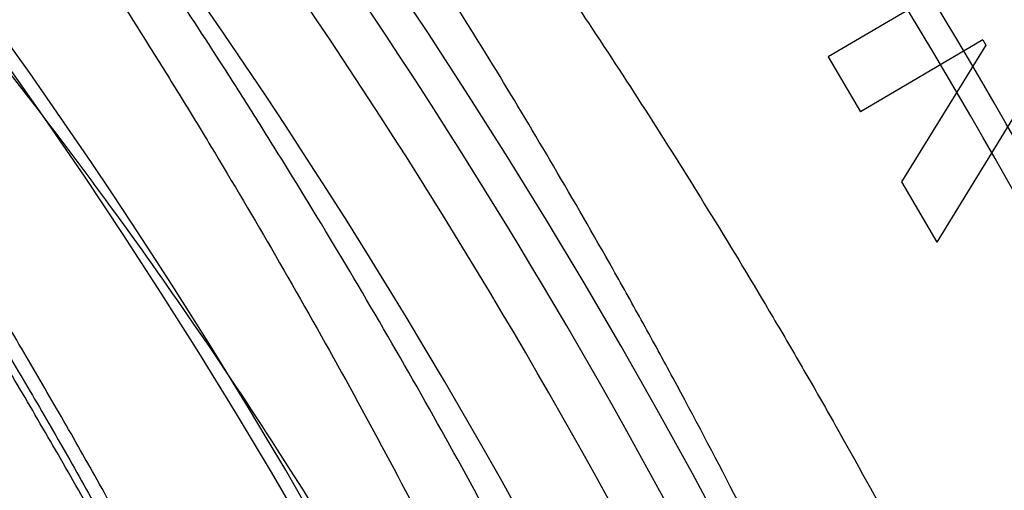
# Model space of a CAD drawing. Header units: millimetres. Extents: x 0 to 297, y 0 to 210.
# Tile 103 of 256: x 147.7667 to 147.8208, y 93.0378 to 93.0636. Entities that reach past the tile are written whole.
import ezdxf

# ---------------------------------------------------------------- set-up
doc = ezdxf.new("R2010")
doc.units = ezdxf.units.MM
doc.header["$LTSCALE"] = 16.335
doc.layers.get('0').update_dxf_attribs({"linetype": 'CONTINUOUS'})
for name, color, linetype in [('01_GLOBAL', 7, 'CONTINUOUS'), ('INTFCLR_1', 7, 'CONTINUOUS'), ('INTFCLR_144815', 7, 'CONTINUOUS')]:
    doc.layers.add(name, color=color, linetype=linetype)

msp = doc.modelspace()

# ---------------------------------------------------------------- linework, layer by layer
at = {"color": 7, "linetype": 'Continuous'}
msp.add_circle((148.2308034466, 92.1164639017), 1.9, dxfattribs=at)
at = {"color": 9, "linetype": 'Continuous'}
msp.add_arc((148.2308034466, 92.1164639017), 1.8756493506, 92.9674534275, 177.0325465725, dxfattribs=at)
at = {"layer": '01_GLOBAL', "color": 7, "linetype": 'Continuous'}
msp.add_circle((148.2308034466, 92.1164639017), 1.925, dxfattribs=at)
at = {"layer": 'INTFCLR_1', "color": 6, "linetype": 'Continuous'}
for radius in [0.3017258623, 0.2867456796]:
    msp.add_arc((147.5056636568, 92.8766036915), radius, 270, 90.00000002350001, dxfattribs=at)
at = {"layer": 'INTFCLR_1', "color": 9, "linetype": 'Continuous'}
for points, knots in [([(147.7739207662, 92.7833025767), (147.7745143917, 92.7849178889), (147.775677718, 92.78817961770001), (147.7778942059, 92.7947943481), (147.7814905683, 92.8066675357), (147.7848253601, 92.820603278), (147.7870274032, 92.8330582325), (147.787953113, 92.83941797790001), (147.7884308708, 92.8430963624), (147.7895335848, 92.8523310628), (147.7906793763, 92.8681102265), (147.7904956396, 92.88672685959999), (147.789629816, 92.89879125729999), (147.7890851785, 92.90436193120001), (147.7886841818, 92.9080669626), (147.7874452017, 92.918066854), (147.7846320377, 92.9340794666), (147.7805782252, 92.9497128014), (147.7776786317, 92.9589915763), (147.7765880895, 92.96231049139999), (147.7749290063, 92.96719941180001), (147.771186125, 92.9774204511), (147.7647225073, 92.99242174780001), (147.7573615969, 93.00659423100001), (147.7522300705, 93.01531748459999), (147.74983173, 93.0192005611), (147.748238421, 93.02173172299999), (147.7439293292, 93.0283886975), (147.7367086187, 93.03860548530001), (147.7266787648, 93.0510431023), (147.7181834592, 93.0603660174), (147.7122490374, 93.0663251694), (147.7089678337, 93.0694802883), (147.7044151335, 93.07373538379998), (147.6980427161, 93.0793069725), (147.691144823, 93.084712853), (147.6867712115, 93.0878231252), (147.6846401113, 93.08925308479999), (147.683241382, 93.0901520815), (147.6819885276, 93.09091746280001), (147.6808874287, 93.09154948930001), (147.6799491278, 93.09203983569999), (147.6791251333, 93.09242738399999), (147.6784918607, 93.0926304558), (147.6779419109, 93.0927747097), (147.6776450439, 93.0924128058), (147.6779068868, 93.09190500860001), (147.678285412, 93.09126392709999), (147.678982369, 93.0903782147), (147.6799093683, 93.0892868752), (147.68099579, 93.0880857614), (147.6821866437, 93.08680384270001), (147.6839471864, 93.0849402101), (147.6864529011, 93.0823207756), (147.6911298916, 93.0774130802), (147.696237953, 93.07190717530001), (147.7008912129, 93.0666447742), (147.7037675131, 93.0632984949), (147.7083927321, 93.0578052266), (147.7154736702, 93.0489031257), (147.7247566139, 93.03595157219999), (147.731475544, 93.0253784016), (147.7358745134, 93.0178524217), (147.7388592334, 93.01255911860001), (147.7440084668, 93.0028972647), (147.7508853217, 92.9883069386), (147.755629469, 92.9761424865), (147.7578360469, 92.9698354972)], [0, 0, 0, 0, 0.0103792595, 0.0208842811, 0.0420721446, 0.0851858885, 0.1071984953, 0.1183380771, 0.123943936, 0.1295693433, 0.1744299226, 0.2192388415, 0.2417237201, 0.2473597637, 0.2529962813, 0.2641993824, 0.3081295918, 0.3509327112, 0.3614952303, 0.3667582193, 0.3720021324, 0.3926323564, 0.4323913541, 0.4704239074, 0.4888657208, 0.4934194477, 0.497950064, 0.5069039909, 0.5412450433, 0.5733438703, 0.6032118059, 0.6172673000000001, 0.6240601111, 0.6306649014, 0.6548506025, 0.6750843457, 0.6834913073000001, 0.6872123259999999, 0.6905622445, 0.6935176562, 0.6960693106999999, 0.6982084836, 0.6999280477, 0.7014829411, 0.7024060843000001, 0.7029587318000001, 0.7038763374, 0.7054334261, 0.7076628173, 0.7105600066, 0.714112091, 0.7174145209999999, 0.7211168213, 0.7295725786, 0.7392778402, 0.7620040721, 0.7748640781, 0.7816422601, 0.7886165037, 0.8181744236, 0.8502177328, 0.884679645, 0.8936796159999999, 0.902792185, 0.9213283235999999, 0.9597006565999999, 1, 1, 1, 1]), ([(147.6811764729, 93.0916036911), (147.6818287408, 93.0916035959), (147.6836257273, 93.09064726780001), (147.6857695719, 93.0894825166), (147.6878575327, 93.08815416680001), (147.690022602, 93.08673125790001), (147.6944669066, 93.0836295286), (147.7014777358, 93.0782474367), (147.7079605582, 93.07269628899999), (147.7125922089, 93.06845780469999), (147.7159282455, 93.06531718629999), (147.7219597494, 93.05938825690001), (147.730595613, 93.0501132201), (147.7407946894, 93.0377377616), (147.7481414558, 93.0275676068), (147.7525258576, 93.02094069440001), (147.75414614, 93.0184223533), (147.7565841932, 93.01456039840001), (147.7617989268, 93.0058880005), (147.7692817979, 92.99179533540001), (147.7758568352, 92.9768697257), (147.7796645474, 92.9666988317), (147.7813517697, 92.961835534), (147.7824604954, 92.9585349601), (147.7854073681, 92.94931094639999), (147.7895285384, 92.9337676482), (147.7923901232, 92.91783829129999), (147.7936501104, 92.9078915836), (147.7940578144, 92.90420708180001), (147.7946115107, 92.8986677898), (147.7954917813, 92.88667134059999), (147.7956786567, 92.8681563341), (147.7945135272, 92.85246501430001), (147.7933925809, 92.8432832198), (147.7929068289, 92.8396251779), (147.7919655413, 92.8333000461), (147.7897259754, 92.82091051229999), (147.7863346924, 92.80705067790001), (147.7826792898, 92.79524665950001), (147.7804259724, 92.7886688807), (147.7792433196, 92.78542534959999), (147.7786398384, 92.7838190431)], [0, 0, 0, 0, 0.0056084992, 0.016622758, 0.0214510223, 0.0268121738, 0.0389184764, 0.0680276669, 0.1027789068, 0.1122614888, 0.1220107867, 0.1421735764, 0.1849752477, 0.2309092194, 0.2799812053, 0.2927645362, 0.2992310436, 0.3057293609, 0.3320345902, 0.3862266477, 0.4428037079, 0.4721337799, 0.479586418, 0.4870651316, 0.5020714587, 0.5628449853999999, 0.6251697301, 0.6410581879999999, 0.6490513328, 0.6570434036, 0.6889243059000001, 0.7524504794, 0.8160576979, 0.8240355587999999, 0.8319861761, 0.8477866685, 0.8790166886, 0.9402183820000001, 0.9703167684, 0.9852456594, 1, 1, 1, 1])]:
    msp.add_open_spline(points, degree=3, knots=knots, dxfattribs=at)
at = {"layer": 'INTFCLR_1', "color": 6, "linetype": 'Continuous'}
for points, knots in [([(147.7024190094, 93.0916036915), (147.7018087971, 93.0916036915), (147.7029114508, 93.08950324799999), (147.7038583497, 93.08834455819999), (147.7054058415, 93.0863113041), (147.7073153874, 93.0840115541), (147.7097564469, 93.0810765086), (147.7126098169, 93.0776680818), (147.7156703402, 93.073960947), (147.7186923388, 93.0702356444), (147.721505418, 93.0666872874), (147.7240879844, 93.06335701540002), (147.7264364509, 93.0602594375), (147.7285589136, 93.05739951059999), (147.7304701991, 93.0547707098), (147.7321890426, 93.05236174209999), (147.7337330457, 93.05015870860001), (147.7351142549, 93.0481557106), (147.7363481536, 93.04633959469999), (147.7374498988, 93.04469533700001), (147.7384368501, 93.0432038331), (147.7393145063, 93.04186262), (147.740301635, 93.0403384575), (147.7413416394, 93.03871140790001), (147.7424164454, 93.0370044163), (147.7434051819, 93.03541431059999), (147.7444675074, 93.0336832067), (147.7454727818, 93.0320194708), (147.7463989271, 93.0304656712), (147.7472040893, 93.0291000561), (147.7480924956, 93.0275744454), (147.7490691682, 93.0258742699), (147.7501439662, 93.02397450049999), (147.7513258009, 93.02184928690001), (147.7526254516, 93.0194658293), (147.7540567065, 93.016782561), (147.7556293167, 93.01375936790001), (147.7573520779, 93.0103498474), (147.7592357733, 93.0064972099), (147.7612959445, 93.00212210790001), (147.7635459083, 92.9971289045), (147.7659975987, 92.99139551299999), (147.7686600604, 92.9847751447), (147.771540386, 92.9770580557), (147.7745995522, 92.96806700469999), (147.7776353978, 92.9580497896), (147.7804347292, 92.9474285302), (147.7828479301, 92.9366846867), (147.7848548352, 92.9259114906), (147.7864550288, 92.91515159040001), (147.7876568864, 92.9044033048), (147.7884643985, 92.8936919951), (147.7888848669, 92.883007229), (147.788923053, 92.8723658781), (147.7885832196, 92.8617581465), (147.7878679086, 92.85118540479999), (147.7867790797, 92.8406561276), (147.7853146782, 92.8301491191), (147.7834744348, 92.81967840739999), (147.7812492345, 92.80922126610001), (147.7786373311, 92.7987909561), (147.7756726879, 92.7885321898), (147.7725298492, 92.77894344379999), (147.7694333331, 92.7704309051), (147.7665578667, 92.7631606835), (147.763914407, 92.756913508), (147.7614912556, 92.751504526), (147.7592772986, 92.74679278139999), (147.7572566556, 92.7426627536), (147.7554148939, 92.7390284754), (147.7537381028, 92.7358200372), (147.7522167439, 92.7329849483), (147.7508394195, 92.7304773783), (147.7495919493, 92.72825221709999), (147.7484619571, 92.7262722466), (147.7474378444, 92.724505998), (147.7465123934, 92.7229325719), (147.7456788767, 92.7215330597), (147.7447260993, 92.71995062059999), (147.7436842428, 92.71824390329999), (147.7424549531, 92.71626272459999), (147.7413949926, 92.7145809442), (147.7404087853, 92.71303704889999), (147.7395314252, 92.7116777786), (147.7385421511, 92.7101629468), (147.7374297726, 92.7084808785), (147.7361816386, 92.706620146), (147.7347816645, 92.7045655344), (147.7332139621, 92.7023025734), (147.7314607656, 92.69981828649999), (147.7295082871, 92.69710583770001), (147.7273377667, 92.6941536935), (147.7249300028, 92.69095159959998), (147.7222786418, 92.6875081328), (147.7193828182, 92.6838337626), (147.7162651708, 92.67997262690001), (147.7130841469, 92.6761093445), (147.7101062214, 92.67254834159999), (147.7075479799, 92.66947614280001), (147.7055504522, 92.6670757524), (147.7039276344, 92.6649548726), (147.7029496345, 92.6637602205), (147.7017963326, 92.66160369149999), (147.7024190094, 92.66160369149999)], [0, 0, 0, 0, 0.0038604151, 0.0075016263, 0.0124785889, 0.0188917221, 0.0268498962, 0.0364677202, 0.04706947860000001, 0.0572444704, 0.0668187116, 0.0757144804, 0.08390538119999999, 0.0914099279, 0.098245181, 0.1044667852, 0.1101313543, 0.1152642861, 0.1198589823, 0.1240215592, 0.1277856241, 0.1311734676, 0.1341617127, 0.1392736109, 0.1433897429, 0.1469230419, 0.1511192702, 0.1562389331, 0.1592204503, 0.1625628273, 0.1662680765, 0.1703891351, 0.1749670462, 0.1800766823, 0.185772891, 0.1921413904, 0.1993155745, 0.2073310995, 0.2163076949, 0.2264451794, 0.2379233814, 0.250953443, 0.2658909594, 0.2830621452, 0.3030578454, 0.3259639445, 0.3492662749, 0.372530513, 0.3956109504, 0.4185782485, 0.4413347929, 0.4640172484, 0.48651927, 0.5089682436, 0.5313242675, 0.553647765, 0.5759939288, 0.5982772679, 0.6207473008, 0.6432362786, 0.6658996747, 0.6887559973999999, 0.7107777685, 0.7297237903, 0.7460531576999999, 0.7602331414, 0.7726347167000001, 0.7835467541, 0.7931663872, 0.8017211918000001, 0.8093215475, 0.8160683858, 0.8220758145, 0.8274205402, 0.8322066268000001, 0.8364980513, 0.8403368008, 0.8437547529, 0.8468031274, 0.8520223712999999, 0.8564046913, 0.8615533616, 0.8645986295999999, 0.8679945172, 0.8717882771, 0.8760445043, 0.8807522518, 0.8859628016, 0.8917731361, 0.8981681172, 0.9051985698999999, 0.9129160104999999, 0.9213486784, 0.9305434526, 0.9404096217, 0.9509435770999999, 0.9619432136, 0.9720502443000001, 0.9803711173, 0.9870628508, 0.9922716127, 0.99606073, 1, 1, 1, 1]), ([(147.7024190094, 92.66160369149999), (147.7031143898, 92.66160369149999), (147.7043203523, 92.6624163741), (147.7061744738, 92.6635325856), (147.7083002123, 92.66507723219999), (147.710928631, 92.6670898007), (147.7140582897, 92.6696593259), (147.7175074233, 92.6726544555), (147.7210070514, 92.6758564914), (147.724310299, 92.6790215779), (147.7273371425, 92.6820373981), (147.7300923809, 92.6848835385), (147.7325889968, 92.6875456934), (147.7348455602, 92.6900206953), (147.7368773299, 92.69230773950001), (147.7387011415, 92.69440843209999), (147.7403405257, 92.6963368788), (147.7418089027, 92.69809721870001), (147.74312239, 92.69969855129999), (147.7442950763, 92.7011505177), (147.7453447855, 92.7024683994), (147.7462981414, 92.7036803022), (147.7472372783, 92.7048876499), (147.7482377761, 92.70618954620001), (147.7492999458, 92.7075906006), (147.7503509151, 92.70899661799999), (147.7513832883, 92.71039607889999), (147.7524574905, 92.7118722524), (147.7536466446, 92.7135309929), (147.7549757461, 92.71541616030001), (147.7564609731, 92.7175638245), (147.7581179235, 92.7200131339), (147.7599603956, 92.72280467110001), (147.7620026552, 92.725988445), (147.7642665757, 92.7296344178), (147.7667734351, 92.73382309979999), (147.7695429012, 92.73865281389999), (147.7725956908, 92.7442536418), (147.7759494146, 92.7507780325), (147.7796263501, 92.7584542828), (147.7835547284, 92.7673916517), (147.7874822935, 92.777309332), (147.7911546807, 92.7877658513), (147.7944163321, 92.7983650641), (147.7972390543, 92.8090034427), (147.7996322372, 92.81966957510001), (147.8015947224, 92.830307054), (147.8031423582, 92.84094476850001), (147.8042785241, 92.8515373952), (147.8050140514, 92.86210180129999), (147.805355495, 92.8726275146), (147.8053083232, 92.8831163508), (147.8048760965, 92.8935745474), (147.8040611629, 92.9039954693), (147.8028633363, 92.9143835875), (147.8012816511, 92.9247373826), (147.799316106, 92.935041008), (147.7969588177, 92.94531754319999), (147.7942058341, 92.9555541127), (147.7910435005, 92.9657625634), (147.7874805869, 92.97589100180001), (147.7836594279, 92.98555735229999), (147.7798256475, 92.9943126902), (147.7762354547, 93.0018480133), (147.7729615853, 93.0082575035), (147.7699846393, 93.0137592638), (147.767284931, 93.01850609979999), (147.7648405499, 93.0226260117), (147.7626315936, 93.0262165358), (147.7606351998, 93.029359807), (147.7588346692, 93.032115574), (147.7572125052, 93.0345383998), (147.7557564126, 93.0366668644), (147.7544486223, 93.0385420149), (147.7532796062, 93.0401903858), (147.7522307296, 93.04164776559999), (147.7512884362, 93.0429399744), (147.7503875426, 93.0441606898), (147.749451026, 93.0454152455), (147.7484191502, 93.0467800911), (147.7473563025, 93.048166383), (147.7462900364, 93.04953808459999), (147.7452102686, 93.0509094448), (147.7440251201, 93.0523937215), (147.7427013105, 93.0540257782), (147.7412185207, 93.05582248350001), (147.7395625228, 93.05779146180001), (147.7377136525, 93.05994306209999), (147.7356554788, 93.0622827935), (147.733366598, 93.0648176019), (147.7308303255, 93.0675463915), (147.7280323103, 93.07046241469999), (147.7249547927, 93.0735545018), (147.7215984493, 93.0767954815), (147.7180191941, 93.0800963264), (147.7144644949, 93.08320501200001), (147.7112102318, 93.085894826), (147.7084715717, 93.08800309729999), (147.7062664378, 93.089614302), (147.7043599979, 93.09076625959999), (147.7031273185, 93.0916036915), (147.7024190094, 93.0916036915)], [0, 0, 0, 0, 0.0042187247, 0.0081401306, 0.0133978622, 0.0200459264, 0.0282638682, 0.0379443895, 0.0477615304, 0.05703690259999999, 0.0656973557, 0.0736821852, 0.0810680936, 0.0878383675, 0.0940009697, 0.0996271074, 0.1047154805, 0.1093563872, 0.1135342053, 0.1172803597, 0.1206792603, 0.1237557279, 0.1266349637, 0.1299589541, 0.1337168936, 0.1373013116, 0.1406085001, 0.1442672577, 0.148377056, 0.1529904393, 0.1582606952, 0.164218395, 0.1709303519, 0.1785521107, 0.1871652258, 0.1969659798, 0.2081658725, 0.2209392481, 0.2356613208, 0.2526660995, 0.2725685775, 0.2948769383, 0.3173640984, 0.3397873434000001, 0.3621386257, 0.3841211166, 0.4060891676, 0.4277469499, 0.4493218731, 0.470705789, 0.4919793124, 0.5131981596, 0.5343255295, 0.5554668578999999, 0.5765984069, 0.5977513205, 0.6189954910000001, 0.6402209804, 0.6617015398, 0.6832900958, 0.7050415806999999, 0.7268239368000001, 0.7463339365, 0.7630160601, 0.7774553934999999, 0.7899931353, 0.8009638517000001, 0.8105830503, 0.8190545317, 0.8265380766, 0.8331730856, 0.8390248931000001, 0.8442268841, 0.8488182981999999, 0.8528943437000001, 0.8564866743, 0.8597116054, 0.8625968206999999, 0.8656908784, 0.8692094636, 0.8729771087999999, 0.8762884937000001, 0.879749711, 0.8835661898, 0.8878115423, 0.8924986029, 0.8976989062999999, 0.9034198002, 0.9097088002, 0.9166034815, 0.9241390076, 0.9323094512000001, 0.9411199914, 0.9506041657, 0.9606137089, 0.9706541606, 0.9792553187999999, 0.9862062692, 0.9916647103, 0.9957028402, 1, 1, 1, 1])]:
    msp.add_open_spline(points, degree=3, knots=knots, dxfattribs=at)
at = {"layer": 'INTFCLR_144815', "color": 6, "linetype": 'Continuous'}
for p, q in [((147.8269596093, 93.0708604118), (147.8110989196, 93.0615517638)), ((147.8195876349, 93.0624755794), (147.8128686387, 93.05853174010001)), ((147.8195876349, 93.0624755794), (147.8197545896, 93.06219361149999)), ((147.8197545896, 93.06219361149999), (147.8151318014, 93.0546806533)), ((147.8110989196, 93.0615517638), (147.8128686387, 93.05853174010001)), ((147.8219175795, 93.0592737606), (147.817064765, 93.0513823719)), ((147.8151318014, 93.0546806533), (147.817064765, 93.0513823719))]:
    msp.add_line(p, q, dxfattribs=at)
for radius in [0.3190566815, 0.3040475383]:
    msp.add_circle((147.5056636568, 92.8766036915), radius, dxfattribs=at)
for radius, start, end in [(0.4398395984, 313.9937911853, 154.5150993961), (0.2978344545, 25.6072723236, 64.3927276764), (0.391278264, 24.36608327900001, 38.4121773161), (0.3391361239, 316.9838592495, 43.0161407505), (0.3344853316, 24.4282423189, 38.31805207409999)]:
    msp.add_arc((147.5056636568, 92.8766036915), radius, start, end, dxfattribs=at)
at = {"layer": 'INTFCLR_144815', "color": 9, "linetype": 'Continuous'}
for centre, radius, start, end in [((147.5056654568, 92.8766045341), 0.3681088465, 16.8926739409, 54.09645665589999), ((147.5056636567, 92.87660369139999), 0.3885893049, 24.5006713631, 38.2755229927), ((147.5056636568, 92.87660369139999), 0.3298406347, 314.0862202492, 45.9137797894), ((147.5056636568, 92.8766036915), 0.3198467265, 314.0319604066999, 45.9680396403), ((147.5056636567, 92.87660369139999), 0.3636235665, 24.6002115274, 38.16750630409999), ((147.5056636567, 92.87660369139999), 0.3621400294, 24.6026704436, 38.1640956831), ((147.5056636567, 92.87660369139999), 0.337174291, 24.5770200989, 38.17193960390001)]:
    msp.add_arc(centre, radius, start, end, dxfattribs=at)
at = {"layer": 'INTFCLR_144815', "color": 6, "linetype": 'Continuous'}
for points, knots in [([(147.8077759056, 92.87660369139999), (147.8077759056, 92.87817500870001), (147.8077525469, 92.88131803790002), (147.8076474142, 92.88603238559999), (147.8074721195, 92.8907467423), (147.8072265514, 92.8954611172), (147.806910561, 92.9001754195), (147.806523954, 92.904889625), (147.8060665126, 92.90960350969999), (147.8055379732, 92.9143169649), (147.8049380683, 92.91902960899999), (147.8042664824, 92.923741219), (147.8035229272, 92.9284511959), (147.8027070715, 92.93315910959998), (147.8018186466, 92.93786409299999), (147.8008573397, 92.9425655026), (147.7998229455, 92.9472621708), (147.7987152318, 92.95195313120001), (147.7975341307, 92.9566368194), (147.7962795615, 92.96131189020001), (147.79495167, 92.965976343), (147.7935506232, 92.97062836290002), (147.7920768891, 92.97526542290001), (147.7905310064, 92.97988513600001), (147.7889138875, 92.98448439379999), (147.7872266, 92.9890601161), (147.7854706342, 92.99360858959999), (147.7836477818, 92.99812590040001), (147.7817603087, 93.00260760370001), (147.7798109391, 93.0070488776), (147.7778029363, 93.0114444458), (147.7757401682, 93.0157885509), (147.77362715, 93.0200749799), (147.771469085, 93.0242970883), (147.7692719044, 93.0284478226), (147.7670422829, 93.0325197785), (147.7647876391, 93.03650527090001), (147.7625161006, 93.0403964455), (147.7602364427, 93.04418540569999), (147.7579579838, 93.04786437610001), (147.7556904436, 93.05142588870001), (147.753443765, 93.05486297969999), (147.7512279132, 93.0581693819), (147.7490526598, 93.06133970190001), (147.7469273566, 93.0643695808), (147.7448607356, 93.06725579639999), (147.7428607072, 93.069996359), (147.7409342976, 93.07259041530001), (147.7390876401, 93.0750381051), (147.7373260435, 93.0773403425), (147.7356536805, 93.07949911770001), (147.7340734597, 93.0815175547), (147.7325868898, 93.0834000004), (147.7311945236, 93.0851514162), (147.7298962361, 93.08677702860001), (147.728691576, 93.08828191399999), (147.727579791, 93.08967101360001), (147.7265599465, 93.0909489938), (147.72563099, 93.0921203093), (147.7247919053, 93.09318871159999), (147.7240415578, 93.0941585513), (147.7233789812, 93.0950309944), (147.7228023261, 93.0958162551), (147.7223120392, 93.096495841), (147.7218077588, 93.09728362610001), (147.7213359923, 93.09785424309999), (147.7210071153, 93.09909758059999), (147.7213403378, 93.0991036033)], [0, 0, 0, 0, 0.0193233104, 0.0386508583, 0.0579871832, 0.0773361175, 0.09670245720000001, 0.1160893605, 0.1355016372, 0.1549417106, 0.174414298, 0.1939209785, 0.2134662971, 0.2330504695, 0.2526773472, 0.2723461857, 0.2920601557, 0.3118166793, 0.3316176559, 0.3514587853, 0.371340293, 0.3912557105, 0.4112029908, 0.4311730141, 0.4511607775, 0.4711544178, 0.4911445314, 0.5111169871, 0.5310562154, 0.5509444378, 0.5707608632, 0.5904818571, 0.6100808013, 0.6295279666, 0.6487906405, 0.6678329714, 0.6866163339, 0.7050996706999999, 0.7232399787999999, 0.7409930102, 0.7583142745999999, 0.7751600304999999, 0.7914883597, 0.8072603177, 0.8224409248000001, 0.8370001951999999, 0.8509135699, 0.8641629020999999, 0.8767346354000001, 0.8886194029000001, 0.8998117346, 0.9103161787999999, 0.9201431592, 0.929309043, 0.9378311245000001, 0.9457272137, 0.9530145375, 0.9597112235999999, 0.9658341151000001, 0.9713985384, 0.9764187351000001, 0.9809091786, 0.9848838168, 0.9883571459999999, 0.9913427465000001, 0.9959015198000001, 1, 1, 1, 1]), ([(147.7284687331, 92.65410377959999), (147.7281248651, 92.65411009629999), (147.7284667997, 92.6553861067), (147.7289335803, 92.6559818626), (147.7294381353, 92.656793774), (147.7299269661, 92.65749477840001), (147.7305020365, 92.6583039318), (147.731162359, 92.6592026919), (147.7319099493, 92.66020143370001), (147.7327456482, 92.66130133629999), (147.7336709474, 92.66250732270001), (147.7346879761, 92.6638247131), (147.7357985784, 92.6652591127), (147.7370029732, 92.6668144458), (147.7382990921, 92.66849222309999), (147.7396836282, 92.6702928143), (147.7411548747, 92.6722190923), (147.7427145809, 92.6742789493), (147.7443650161, 92.6764816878), (147.746103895, 92.67883130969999), (147.7479255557, 92.6813277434), (147.749823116, 92.6839695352), (147.7517910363, 92.68675738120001), (147.7538223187, 92.689690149), (147.7559091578, 92.6927656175), (147.7580430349, 92.6959804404), (147.760214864, 92.6993301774), (147.7624151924, 92.7028094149), (147.7646343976, 92.70641190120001), (147.7668628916, 92.71013072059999), (147.7690913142, 92.71395848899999), (147.7713106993, 92.7178875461), (147.7735126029, 92.7219101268), (147.7756891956, 92.72601851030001), (147.7778333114, 92.73020512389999), (147.7799384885, 92.73446266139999), (147.781998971, 92.73878415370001), (147.7840096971, 92.7431630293), (147.785966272, 92.7475931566), (147.7878649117, 92.7520688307), (147.7897023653, 92.75658470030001), (147.7914762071, 92.7611366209), (147.7931808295, 92.76571122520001), (147.7948144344, 92.7703031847), (147.7963777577, 92.7749136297), (147.7978725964, 92.77954824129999), (147.7992992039, 92.7842086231), (147.8006556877, 92.7888890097), (147.801941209, 92.79358669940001), (147.803154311, 92.79829575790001), (147.8042942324, 92.8030117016), (147.8053612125, 92.8077336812), (147.806355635, 92.81246156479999), (147.8072778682, 92.8171953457), (147.8081281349, 92.82193449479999), (147.8089065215, 92.8266777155), (147.8096131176, 92.831423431), (147.8102481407, 92.8361706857), (147.8108118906, 92.84091921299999), (147.8113046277, 92.8456686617), (147.8117265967, 92.8504187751), (147.8120780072, 92.8551692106), (147.8123590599, 92.8599199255), (147.812569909, 92.86467073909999), (147.8127106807, 92.8694216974), (147.8127814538, 92.87417265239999), (147.8127822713, 92.87892366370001), (147.8127131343, 92.88367460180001), (147.8125740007, 92.8884255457), (147.8123647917, 92.8931763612), (147.8120853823, 92.8979270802), (147.8117356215, 92.9026774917), (147.8113153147, 92.90742751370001), (147.8108242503, 92.91217686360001), (147.8102621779, 92.9169253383), (147.8096288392, 92.921672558), (147.8089239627, 92.9264180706), (147.8081472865, 92.93116125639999), (147.8072985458, 92.9359014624), (147.8063774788, 92.9406379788), (147.8053839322, 92.9453695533), (147.804317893, 92.950094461), (147.8031794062, 92.9548110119), (147.8019684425, 92.9595180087), (147.8006848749, 92.96421469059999), (147.7993287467, 92.9688997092), (147.7979004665, 92.97357066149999), (147.7964007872, 92.97822446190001), (147.7948306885, 92.98285783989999), (147.7931912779, 92.987467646), (147.7914839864, 92.9920503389), (147.7897106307, 92.9966019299), (147.7878734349, 93.00111803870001), (147.7859750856, 93.0055938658), (147.7840187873, 93.01002417), (147.7820083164, 93.01440325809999), (147.7799480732, 93.0187249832), (147.7778431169, 93.02298277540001), (147.7756991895, 93.02716968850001), (147.773522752, 93.0312784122), (147.7713209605, 93.0353013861), (147.7691016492, 93.0392308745), (147.7668732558, 93.0430591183), (147.7646447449, 93.04677845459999), (147.7624254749, 93.0503814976), (147.7602250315, 93.0538613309), (147.7580530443, 93.0572116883), (147.7559189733, 93.0604271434), (147.7538319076, 93.0635032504), (147.7518003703, 93.06643665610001), (147.7498321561, 93.0692251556), (147.7479341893, 93.0718677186), (147.7461124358, 93.07436445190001), (147.7443718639, 93.076716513), (147.7427164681, 93.07892596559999), (147.7411492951, 93.0809956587), (147.7396725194, 93.0829290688), (147.7382875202, 93.0847301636), (147.7369950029, 93.086403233), (147.7357951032, 93.08795275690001), (147.7346874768, 93.08938331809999), (147.7336714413, 93.09069941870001), (147.7327460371, 93.0919055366), (147.7319101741, 93.0930056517), (147.7311625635, 93.0940044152), (147.7305021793, 93.0949032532), (147.72992705, 93.09571248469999), (147.7294381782, 93.0964135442), (147.7289336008, 93.0972254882), (147.7284668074, 93.0978212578), (147.728124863, 93.0990972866), (147.7284687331, 93.0991036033)], [0, 0, 0, 0, 0.0021236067, 0.0044659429, 0.005996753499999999, 0.007775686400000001, 0.0098091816, 0.0121043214, 0.0146687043, 0.0175100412, 0.0206343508, 0.0240542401, 0.0277864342, 0.0318356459, 0.0362005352, 0.040877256, 0.0458603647, 0.0511668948, 0.0568307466, 0.06285557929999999, 0.0692156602, 0.07591263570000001, 0.0829392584, 0.09028590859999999, 0.0979403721, 0.1058876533, 0.114110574, 0.1225900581, 0.1313055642, 0.140235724, 0.1493588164, 0.1586532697, 0.1680981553, 0.1776734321, 0.1873601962, 0.1971407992, 0.2069991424, 0.2169205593, 0.2268918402, 0.236901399, 0.2469387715, 0.256994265, 0.2670652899, 0.2770813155, 0.2870874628, 0.2971238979, 0.3071487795, 0.3171804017, 0.3272115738, 0.3372204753, 0.347205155, 0.3571681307, 0.3671107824, 0.3770356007, 0.3869457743, 0.396839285, 0.4067137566, 0.4165706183, 0.4264117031, 0.436238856, 0.4460529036, 0.4558561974, 0.465649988, 0.4754369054, 0.4852183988, 0.4949970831, 0.5047743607, 0.514552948, 0.5243342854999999, 0.5341210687, 0.5439147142, 0.5537177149, 0.5635313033, 0.5733577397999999, 0.5831983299, 0.5930548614, 0.6029285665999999, 0.6128203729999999, 0.6227310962, 0.6326618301, 0.642613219, 0.6525827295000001, 0.6625684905, 0.6725713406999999, 0.6825918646, 0.692631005, 0.7026858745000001, 0.7127502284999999, 0.7228203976, 0.7328919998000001, 0.7429592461, 0.7530154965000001, 0.7630529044, 0.7730624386, 0.783033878, 0.7929554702, 0.8028140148, 0.8125949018, 0.8222819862, 0.8318577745, 0.8413032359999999, 0.8505983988, 0.8597223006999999, 0.868653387, 0.8773699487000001, 0.8858505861, 0.894074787, 0.9020233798, 0.9096791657, 0.9170272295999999, 0.9240552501, 0.9307537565, 0.9371162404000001, 0.9431389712, 0.9488208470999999, 0.9541629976, 0.959168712, 0.963842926, 0.9681919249, 0.9722229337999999, 0.9759438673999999, 0.9793632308, 0.9824892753, 0.9853304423, 0.9878949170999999, 0.9901903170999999, 0.992224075, 0.994003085, 0.9955339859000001, 0.9978763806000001, 1, 1, 1, 1]), ([(147.7074681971, 93.0916036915), (147.7070375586, 93.0916036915), (147.7076723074, 93.09011703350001), (147.7083358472, 93.0892847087), (147.7093498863, 93.0878668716), (147.7106285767, 93.08627411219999), (147.7122364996, 93.0842911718), (147.7141604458, 93.08196461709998), (147.7164090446, 93.0792472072), (147.7190057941, 93.07608910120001), (147.721947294, 93.07245933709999), (147.725225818, 93.0683255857), (147.7288235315, 93.0636601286), (147.7326928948, 93.0584672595), (147.736796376, 93.0527337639), (147.7410592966, 93.0464979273), (147.745423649, 93.0397776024), (147.7498100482, 93.03263197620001), (147.7541573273, 93.0251029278), (147.7584000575, 93.0172542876), (147.7624915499, 93.0091318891), (147.766386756, 93.0007937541), (147.7700588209, 92.9922750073), (147.7734808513, 92.9836236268), (147.7766405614, 92.9748635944), (147.7795258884, 92.9660277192), (147.7821308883, 92.9571387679), (147.7844555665, 92.9482068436), (147.7864948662, 92.939264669), (147.788256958, 92.9302947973), (147.7897385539, 92.92133242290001), (147.79094633, 92.9123580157), (147.7918802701, 92.9033999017), (147.7925442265, 92.8944514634), (147.7929407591, 92.88552087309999), (147.7930286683, 92.87957398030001), (147.7930286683, 92.8766036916)], [0, 0, 0, 0, 0.0054582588, 0.0104886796, 0.0173326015, 0.0261201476, 0.0369214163, 0.0494932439, 0.0644526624, 0.0816039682, 0.1013229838, 0.1236661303, 0.1484759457, 0.1759938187, 0.2057431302, 0.2378352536, 0.2717270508, 0.3072978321, 0.3440954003, 0.3819077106, 0.4203669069, 0.459352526, 0.498537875, 0.5379266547, 0.5772553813, 0.6165531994, 0.6557211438, 0.6946413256, 0.7335171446, 0.7719534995, 0.810488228, 0.8486376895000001, 0.8867107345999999, 0.9246290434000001, 0.9623521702, 1, 1, 1, 1]), ([(147.7357237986, 93.0916036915), (147.7353758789, 93.0916036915), (147.7356994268, 93.09031299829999), (147.7361425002, 93.0896962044), (147.7366231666, 93.08886737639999), (147.7370888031, 93.0881506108), (147.737636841, 93.0873240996), (147.7382660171, 93.08640637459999), (147.7389780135, 93.08538740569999), (147.7397734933, 93.08426604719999), (147.740653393, 93.08303795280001), (147.7416183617, 93.0816995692), (147.742668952, 93.0802468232), (147.7438053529, 93.07867577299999), (147.7450274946, 93.076982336), (147.7463347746, 93.0751626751), (147.7477261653, 93.0732130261), (147.7491999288, 93.0711300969), (147.7507536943, 93.06891097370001), (147.7523842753, 93.0665534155), (147.7540876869, 93.06405588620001), (147.755859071, 93.0614177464), (147.7576927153, 93.05863933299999), (147.7595821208, 93.05572198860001), (147.7615200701, 93.0526681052), (147.7634987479, 93.04948109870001), (147.7655098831, 93.0461653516), (147.7675449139, 93.0427261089), (147.7695951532, 93.0391693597), (147.7716519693, 93.0355016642), (147.7737069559, 93.0317299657), (147.7757520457, 93.0278614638), (147.7777796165, 93.02390347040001), (147.7797825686, 93.0198632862), (147.7817543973, 93.01574804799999), (147.783689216, 93.01156464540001), (147.785581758, 93.0073196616), (147.7874273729, 93.0030193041), (147.7892219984, 92.99866937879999), (147.7909621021, 92.9942753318), (147.7926447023, 92.9898420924), (147.7942672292, 92.9853743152), (147.7958276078, 92.98087605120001), (147.7973240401, 92.9763512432), (147.7987551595, 92.9718031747), (147.8001197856, 92.9672351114), (147.8014170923, 92.9626496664), (147.8026463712, 92.958049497), (147.8038071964, 92.9534366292), (147.8048992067, 92.948813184), (147.8059222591, 92.944180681), (147.8068762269, 92.9395408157), (147.8077611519, 92.9348946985), (147.8085770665, 92.9302436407), (147.8093241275, 92.92558837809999), (147.8100024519, 92.92092994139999), (147.8106122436, 92.91626881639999), (147.8111536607, 92.9116057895), (147.8116269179, 92.90694109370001), (147.812032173, 92.9022753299), (147.8123696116, 92.897608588), (147.8126393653, 92.8929413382), (147.8128415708, 92.8882735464), (147.8129763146, 92.88360558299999), (147.8130436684, 92.8789373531), (147.8130436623, 92.8742691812), (147.8129762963, 92.8696009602), (147.8128415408, 92.8649330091), (147.812639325, 92.8602652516), (147.8123695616, 92.85559802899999), (147.8120321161, 92.85093134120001), (147.8116268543, 92.84626561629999), (147.8111535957, 92.84160099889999), (147.8106121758, 92.8369380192), (147.8100023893, 92.8322769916), (147.809324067, 92.8276186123), (147.8085770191, 92.82296346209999), (147.8077611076, 92.8183124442), (147.8068762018, 92.81366644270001), (147.8059222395, 92.80902661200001), (147.8048992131, 92.8043942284), (147.8038072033, 92.79977078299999), (147.8026464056, 92.79515801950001), (147.8014171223, 92.79055782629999), (147.8001198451, 92.7859724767), (147.7987552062, 92.7814043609), (147.7973241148, 92.7768563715), (147.7958276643, 92.77233149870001), (147.7942673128, 92.76783330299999), (147.7926447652, 92.76336546), (147.7909621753, 92.7589322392), (147.7892220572, 92.7545381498), (147.7874274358, 92.7501882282), (147.7855818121, 92.7458878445), (147.7836892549, 92.7416428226), (147.7817544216, 92.73745938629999), (147.7797825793, 92.7333441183), (147.7777796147, 92.7293039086), (147.7757520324, 92.7253458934), (147.7737069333, 92.7214773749), (147.7716519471, 92.71770567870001), (147.7695951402, 92.7140380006), (147.7675449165, 92.7104812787), (147.7655099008, 92.70704206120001), (147.763498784, 92.7037263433), (147.7615201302, 92.7005393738), (147.7595822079, 92.69748553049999), (147.7576928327, 92.6945682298), (147.7558592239, 92.6917898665), (147.7540878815, 92.68915178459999), (147.7523844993, 92.6866542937), (147.7507539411, 92.684296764), (147.7492001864, 92.68207765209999), (147.7477264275, 92.6799947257), (147.7463350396, 92.67804507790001), (147.7450277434, 92.6762253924), (147.7438055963, 92.6745319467), (147.7426691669, 92.6729608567), (147.7416185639, 92.67150809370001), (147.7406535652, 92.67016966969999), (147.7397736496, 92.6689415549), (147.7389781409, 92.6678201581), (147.7382661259, 92.6668011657), (147.7376369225, 92.6658834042), (147.7370888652, 92.6650568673), (147.7366232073, 92.664340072), (147.7361425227, 92.6635112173), (147.735699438, 92.66289440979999), (147.7353758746, 92.66160369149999), (147.7357237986, 92.66160369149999)], [0, 0, 0, 0, 0.0022415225, 0.0046949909, 0.0062948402, 0.0081515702, 0.0102713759, 0.0126610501, 0.0153273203, 0.0182777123, 0.0215194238, 0.0250604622, 0.0289080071, 0.0330699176, 0.0375525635, 0.0423627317, 0.0475050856, 0.0529841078, 0.05880161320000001, 0.0649581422, 0.07145189, 0.07827835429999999, 0.08543053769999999, 0.0928988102, 0.1006709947, 0.1087324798, 0.1170666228, 0.1256550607, 0.1344781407, 0.1435153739, 0.1527460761, 0.1621498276, 0.1717063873, 0.1813963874, 0.1912015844, 0.2011049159, 0.2110906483, 0.2211444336, 0.2312534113, 0.241406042, 0.2515916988, 0.2618021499, 0.2720286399, 0.2822654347, 0.2925056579, 0.3027455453, 0.312979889, 0.3232065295, 0.3334216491, 0.3436244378, 0.3538122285, 0.3639852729, 0.3741416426, 0.3842825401, 0.3944068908, 0.4045165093, 0.4146106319, 0.4246916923, 0.4347594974, 0.444816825, 0.4548636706, 0.4649030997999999, 0.474935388, 0.4849637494, 0.494988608, 0.5050132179, 0.5150380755, 0.5250663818, 0.5350986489, 0.5451379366, 0.5551847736, 0.565241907, 0.5753096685, 0.5853904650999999, 0.5954845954, 0.6055938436, 0.615718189, 0.6258587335, 0.636015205, 0.6461877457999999, 0.6563757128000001, 0.6665780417, 0.6767934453, 0.6870195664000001, 0.6972543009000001, 0.7074936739, 0.7177343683, 0.7279706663, 0.7381976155, 0.7484076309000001, 0.7585937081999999, 0.7687462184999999, 0.7788551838, 0.7889090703, 0.7988948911, 0.808798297, 0.8186035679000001, 0.82829363, 0.8378502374, 0.8472540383, 0.8564847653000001, 0.8655219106, 0.8743449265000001, 0.8829333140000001, 0.8912673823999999, 0.8993287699, 0.9071008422, 0.9145690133, 0.9217210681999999, 0.9285473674, 0.9350409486, 0.9411974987, 0.9470149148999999, 0.9524939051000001, 0.9576363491, 0.9624464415, 0.9669292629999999, 0.9710911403, 0.9749388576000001, 0.9784798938, 0.9817217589, 0.9846721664, 0.9873385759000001, 0.9897282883, 0.9918482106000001, 0.9937049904, 0.9953049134, 0.9977584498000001, 1, 1, 1, 1]), ([(147.8136860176, 92.87660369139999), (147.8136860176, 92.8782804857), (147.8136600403, 92.8816344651), (147.8135431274, 92.88666501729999), (147.8133482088, 92.89169513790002), (147.8130751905, 92.89672457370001), (147.8127239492, 92.9017529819), (147.8122943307, 92.9067800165), (147.8117861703, 92.9118051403), (147.8111992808, 92.9168278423), (147.8105334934, 92.9218473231), (147.8097886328, 92.9268628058), (147.8089645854, 92.93187312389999), (147.8080612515, 92.9368771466), (147.8070786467, 92.9418732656), (147.8060168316, 92.9468598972), (147.804876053, 92.95183488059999), (147.8036566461, 92.9567960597), (147.8023592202, 92.9617406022), (147.8009845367, 92.96666563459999), (147.7995337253, 92.97156755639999), (147.7980081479, 92.97644266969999), (147.7964096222, 92.98128656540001), (147.7947403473, 92.9860945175), (147.7930030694, 92.99086114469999), (147.7912010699, 92.9955806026), (147.7893382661, 93.0002464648), (147.7874192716, 93.00485172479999), (147.7854494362, 93.00938884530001), (147.783434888, 93.01384978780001), (147.7813825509, 93.0182260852), (147.779300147, 93.02250892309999), (147.7771961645, 93.0266892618), (147.7750797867, 93.0307579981), (147.7729607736, 93.03470617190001), (147.7708493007, 93.03852519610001), (147.7687557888, 93.0422070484), (147.7666906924, 93.04574449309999), (147.7646642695, 93.0491312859), (147.762686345, 93.0523623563), (147.7607660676, 93.0554339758), (147.7589118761, 93.0583435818), (147.7571314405, 93.06108967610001), (147.7554316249, 93.0636717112), (147.7538179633, 93.06609072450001), (147.7522945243, 93.06834936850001), (147.7508639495, 93.0704517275), (147.749527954, 93.0724025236), (147.7482875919, 93.07420671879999), (147.7471433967, 93.07586935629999), (147.7460957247, 93.0773950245), (147.7451440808, 93.07878911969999), (147.744289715, 93.08005332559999), (147.7435275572, 93.0811998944), (147.7428718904, 93.0822063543), (147.7421312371, 93.08338835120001), (147.7415370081, 93.0843794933), (147.7404287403, 93.08650095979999), (147.7410646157, 93.0865120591)], [0, 0, 0, 0, 0.0222607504, 0.0445259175, 0.0667999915, 0.0890869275, 0.1113912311, 0.1337160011, 0.1560653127, 0.1784412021, 0.2008472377, 0.2232837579, 0.2457532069, 0.2682540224, 0.2907870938, 0.3133484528, 0.3359368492, 0.3585452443, 0.3811695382, 0.4037989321, 0.4264253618, 0.449034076, 0.4716120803, 0.4941403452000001, 0.5165983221, 0.5389621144, 0.56120409, 0.583292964, 0.605193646, 0.6268674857, 0.6482720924, 0.6693618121, 0.6900881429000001, 0.7104002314, 0.7302460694, 0.7495737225, 0.7683324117, 0.7864733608, 0.8039516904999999, 0.8207275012, 0.8367665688, 0.8520421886, 0.8665309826, 0.8802146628, 0.8930816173, 0.9051346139, 0.9163830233, 0.9268408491, 0.9365240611, 0.9454496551, 0.95363472, 0.9610964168, 0.9678511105, 0.9739142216, 0.9793007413, 0.9840264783, 0.9915569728, 1, 1, 1, 1]), ([(147.8284438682, 92.8766036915), (147.8284438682, 92.87979092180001), (147.8283441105, 92.88616878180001), (147.8278959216, 92.8957324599), (147.8271473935, 92.90529317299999), (147.8260969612, 92.9148483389), (147.8247420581, 92.9243943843), (147.823080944, 92.9339256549), (147.8211107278, 92.9434335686), (147.8188305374, 92.95290712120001), (147.8162395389, 92.9623313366), (147.8133404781, 92.97168751), (147.8101376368, 92.9809511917), (147.8066415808, 92.99009304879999), (147.8028667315, 92.9990760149), (147.7988373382, 93.00785824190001), (147.794584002, 93.0163887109), (147.7901506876, 93.0246114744), (147.7855911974, 93.0324652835), (147.7809694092, 93.0398874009), (147.7763583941, 93.0468189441), (147.7718346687, 93.0532073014), (147.7674746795, 93.05901366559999), (147.7633454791, 93.06421341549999), (147.7595065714, 93.06880252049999), (147.7559986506, 93.07278918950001), (147.7528503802, 93.0761974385), (147.7500765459, 93.0790546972), (147.7476814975, 93.08140269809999), (147.7456644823, 93.08325365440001), (147.7440163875, 93.084698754), (147.7425791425, 93.08573158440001), (147.7416296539, 93.0865219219), (147.7410646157, 93.0865120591)], [0, 0, 0, 0, 0.0408499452, 0.0817377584, 0.1226908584, 0.1637418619, 0.2049215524, 0.2462459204, 0.2877224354, 0.329349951, 0.3711123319, 0.4129705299, 0.4548685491, 0.4967167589, 0.5383929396, 0.579731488, 0.6205367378, 0.6605415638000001, 0.6994421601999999, 0.7369113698, 0.7725873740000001, 0.8061275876, 0.8372253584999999, 0.8656390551, 0.8912193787, 0.9139002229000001, 0.9336943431, 0.9506758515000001, 0.9649483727, 0.9766362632, 0.9858655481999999, 0.9927569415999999, 1, 1, 1, 1])]:
    msp.add_open_spline(points, degree=3, knots=knots, dxfattribs=at)
at = {"layer": 'INTFCLR_144815', "color": 9, "linetype": 'Continuous'}
for points, knots in [([(147.7503967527, 93.0983297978), (147.7502699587, 93.0982222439), (147.7503543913, 93.0975835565), (147.7507976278, 93.0966849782), (147.7516355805, 93.0951843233), (147.7535026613, 93.09230168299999), (147.7555302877, 93.0893705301), (147.7575204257, 93.0865137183), (147.7591591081, 93.0841641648), (147.762407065, 93.0794932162), (147.7674934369, 93.0720246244), (147.7721738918, 93.0647896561), (147.775472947, 93.05947430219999), (147.7778293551, 93.05560654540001), (147.7820856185, 93.0484104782), (147.78816525, 93.03742805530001), (147.7939951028, 93.02576471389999), (147.7979689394, 93.0170858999), (147.800242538, 93.01187456), (147.8036751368, 93.00373557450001), (147.8085611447, 92.9910420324), (147.8143285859, 92.97333743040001), (147.818442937, 92.9578552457), (147.8209195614, 92.94660942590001), (147.8222257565, 92.9399834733), (147.8240667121, 92.92984796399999), (147.8262781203, 92.91436760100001), (147.8273991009, 92.9004819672), (147.8277474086, 92.8934645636)], [0, 0, 0, 0, 0.0022439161, 0.0070120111, 0.0145616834, 0.0248857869, 0.0536624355, 0.0624935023, 0.07189207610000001, 0.0923184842, 0.1392770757, 0.19383471, 0.2085944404, 0.2237059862, 0.2549574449, 0.3214227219, 0.3930725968, 0.4308712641, 0.4502345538, 0.469804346, 0.5500822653, 0.6337070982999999, 0.7209882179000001, 0.7661541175, 0.7890968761, 0.8121288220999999, 0.9051772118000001, 1, 1, 1, 1]), ([(147.8328247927, 92.8933478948), (147.8324699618, 92.90031727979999), (147.8313310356, 92.9141090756), (147.8290847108, 92.92948083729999), (147.8272117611, 92.9395435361), (147.825886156, 92.94612390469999), (147.8233668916, 92.9572926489), (147.8191859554, 92.97266851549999), (147.8133201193, 92.99024548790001), (147.8083590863, 93.0028452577), (147.8048702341, 93.01092203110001), (147.8025599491, 93.01609584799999), (147.7985202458, 93.0247130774), (147.7925940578, 93.0362910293), (147.7864157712, 93.0471872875), (147.7820916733, 93.05432647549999), (147.7796958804, 93.05816319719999), (147.7763427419, 93.06343873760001), (147.7715825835, 93.07061546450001), (147.7664150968, 93.07802316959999), (147.7631130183, 93.0826539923), (147.7614464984, 93.08498341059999), (147.7594224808, 93.0878151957), (147.7573605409, 93.0907202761), (147.7554587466, 93.0935748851), (147.754605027, 93.0950620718), (147.7541506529, 93.095945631), (147.7540612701, 93.0965819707), (147.7541871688, 93.0966868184)], [0, 0, 0, 0, 0.0945441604, 0.1873460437, 0.2103231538, 0.2332131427, 0.2782846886, 0.3654193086, 0.4489587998, 0.529211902, 0.5487834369, 0.5681546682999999, 0.6059759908, 0.6777110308, 0.7443035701, 0.7756315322, 0.7907861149, 0.80558492, 0.8603198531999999, 0.9074428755, 0.9279435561, 0.9373780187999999, 0.9462430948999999, 0.9751197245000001, 0.985468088, 0.9930239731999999, 0.9977802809, 1, 1, 1, 1]), ([(147.7783543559, 93.0905273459), (147.7794180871, 93.08913319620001), (147.780862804, 93.0872443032), (147.7826975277, 93.08482181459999), (147.7843230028, 93.08266255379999), (147.7874700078, 93.0784334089), (147.7922950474, 93.0717454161), (147.7984337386, 93.0627622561), (147.8037466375, 93.0544509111), (147.8075445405, 93.0481567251), (147.8097868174, 93.04432130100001), (147.8132667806, 93.03823567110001), (147.8184450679, 93.02862941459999), (147.8250329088, 93.01506441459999), (147.8296659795, 93.0043101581), (147.8326394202, 92.9968042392), (147.8346311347, 92.9915904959), (147.8380120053, 92.9822177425), (147.8424099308, 92.9683881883), (147.8469134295, 92.9511349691), (147.84963434, 92.93776458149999), (147.8511659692, 92.9286111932), (147.8521196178, 92.9223648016), (147.8531492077, 92.91448372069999), (147.8539527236, 92.9065478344), (147.8544584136, 92.90016138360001), (147.855075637, 92.8905885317), (147.8554767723, 92.8762444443), (147.8549005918, 92.8571598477), (147.8536423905, 92.8429180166), (147.8524631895, 92.8334756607), (147.8515938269, 92.8272460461), (147.849874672, 92.8165952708), (147.8468444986, 92.80178550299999), (147.842353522, 92.78462890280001), (147.8379646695, 92.7708504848), (147.83482291, 92.7621510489), (147.8333339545, 92.7582213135), (147.8323398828, 92.75564582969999), (147.829626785, 92.7488038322), (147.8250011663, 92.73807492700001), (147.8184267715, 92.7245433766), (147.8127290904, 92.71397508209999), (147.8086779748, 92.7069682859), (147.8064022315, 92.7031575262), (147.8031576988, 92.6978351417), (147.798433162, 92.69044404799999), (147.7922890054, 92.6814532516), (147.7874604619, 92.6747609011), (147.7843122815, 92.6705304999), (147.7826881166, 92.66837311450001), (147.7808572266, 92.66595578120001), (147.7794159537, 92.6640714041), (147.7783544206, 92.66268012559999)], [0, 0, 0, 0, 0.0113523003, 0.0153945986, 0.0196724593, 0.0288485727, 0.04952051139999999, 0.0730548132, 0.0992747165, 0.1133659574, 0.1206417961, 0.1280352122, 0.1587481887, 0.1912667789, 0.2256293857, 0.2345212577, 0.2435306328, 0.2617592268, 0.2990180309, 0.3374305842, 0.3771409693, 0.3872950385, 0.3975091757, 0.4180450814, 0.4387403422, 0.4491382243, 0.4595166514, 0.5008391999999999, 0.5419727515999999, 0.5830556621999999, 0.5933356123, 0.6035730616, 0.6237732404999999, 0.6631691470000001, 0.7013781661, 0.7385292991, 0.7567366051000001, 0.761249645, 0.7657337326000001, 0.7746080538, 0.8088969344, 0.8413373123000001, 0.8719692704, 0.886598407, 0.893729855, 0.9007025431, 0.926950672, 0.9505051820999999, 0.9711896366, 0.9803691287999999, 0.9846421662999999, 0.9886711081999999, 1, 1, 1, 1]), ([(147.845118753, 92.87660372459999), (147.8451187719, 92.8829522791), (147.8449009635, 92.8909306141), (147.8443099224, 92.9005183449), (147.8438191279, 92.90700133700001), (147.8430393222, 92.9150570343), (147.8420399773, 92.92305833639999), (147.8411142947, 92.9294002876), (147.8396281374, 92.93869032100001), (147.8369885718, 92.9522594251), (147.8326181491, 92.9697764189), (147.8283487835, 92.9838230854), (147.8250657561, 92.9933457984), (147.823132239, 92.9986415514), (147.8202476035, 93.0062606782), (147.815753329, 93.01717782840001), (147.8093592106, 93.0309579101), (147.8043306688, 93.0407228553), (147.8009512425, 93.0469095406), (147.7987752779, 93.05080610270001), (147.7950908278, 93.05719920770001), (147.7899357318, 93.06564430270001), (147.783977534, 93.0747771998), (147.779494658, 93.0812879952), (147.7770317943, 93.0847653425), (147.7764141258, 93.0856321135)], [0, 0, 0, 0, 0.08514645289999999, 0.1069705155, 0.1288336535, 0.1723417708, 0.2155033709, 0.2369658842, 0.2582983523, 0.3416830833, 0.4222645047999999, 0.5003369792, 0.5384972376, 0.5573483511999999, 0.5759473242, 0.6477620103, 0.7156277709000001, 0.779635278, 0.7950300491, 0.8101748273, 0.8394913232, 0.8939896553, 0.9428494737, 0.9857252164, 1, 1, 1, 1])]:
    msp.add_open_spline(points, degree=3, knots=knots, dxfattribs=at)

doc.saveas('drawing.dxf')
